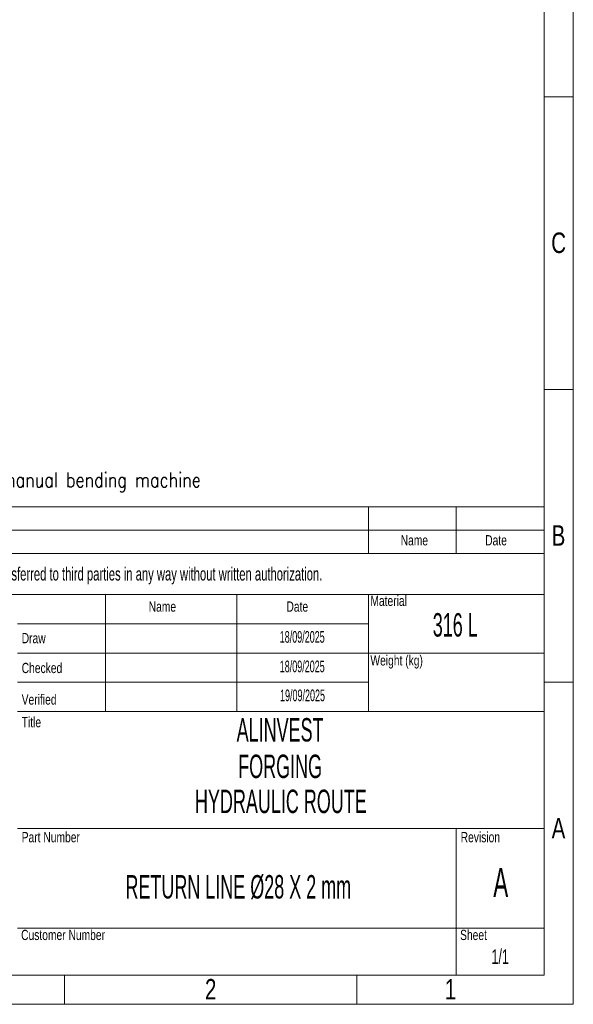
# Model space of a CAD drawing. Header units: millimetres. Extents: x 0 to 70526, y -39110 to 424.
# Tile 13 of 29: x 496 to 594, y 0 to 174. Entities that reach past the tile are written whole.
import ezdxf

# ---------------------------------------------------------------- set-up
doc = ezdxf.new("R2010")
doc.units = ezdxf.units.MM
doc.header["$LTSCALE"] = 0.25
doc.layers.add('SLD-0', color=179, linetype='Continuous')
doc.styles.add('AdskIsoMetric', font='romans.shx', dxfattribs={"width": 0.8, "height": 2.5})
doc.styles.add('SLDTEXTSTYLE1', font='TXT', dxfattribs={"width": 0.574367})
doc.styles.add('SLDTEXTSTYLE2', font='TXT', dxfattribs={"width": 0.638186})
doc.styles.add('SLDTEXTSTYLE3', font='TXT', dxfattribs={"width": 0.75})

# ---------------------------------------------------------------- blocks, each defined once
blk = doc.blocks.new('cajetin')
at = {"color": 7, "linetype": 'Continuous', "lineweight": 18}
for p, q in [((861, 615), (861, 0)), ((853.5, 607.5), (853.5, 7.5)), ((853.5, 232.5), (861, 232.5)), ((853.5, 157.5), (861, 157.5)), ((853.5, 82.5), (861, 82.5)), ((853.5, 7.5), (7.5, 7.5)), ((730.5, 7.5), (730.5, 0)), ((805.5, 7.5), (805.5, 0)), ((861, 0), (0, 0))]:
    blk.add_line(p, q, dxfattribs=at)
at = {"color": 7, "linetype": 'Continuous', "lineweight": 0, "char_height": 5.25, "attachment_point": 2, "style": 'SLDTEXTSTYLE3'}
for s, insert in [('C', (857.23, 197.74)), ('B', (857.19, 122.74)), ('A', (857.2, 47.74)), ('2', (768.01, 6.49)), ('1', (829.51, 6.49))]:
    blk.add_mtext(s, dxfattribs=dict(at, insert=insert))
blk = doc.blocks.new('A$C3e0d7fe2')
at = {"color": 7, "linetype": 'Continuous', "lineweight": 18}
for p, q in [((402.55, 87.96), (588.83, 87.96)), ((557.78, 87.96), (557.78, 79.68)), ((573.3, 87.96), (573.3, 79.68)), ((588.83, 87.96), (588.83, 5.17)), ((402.55, 83.82), (588.83, 83.82)), ((402.55, 79.68), (588.83, 79.68)), ((402.55, 72.44), (588.83, 72.44)), ((511.21, 72.44), (511.21, 51.74)), ((534.5, 72.44), (534.5, 51.74)), ((557.78, 72.44), (557.78, 67.26)), ((557.78, 67.26), (495.69, 67.26)), ((557.78, 67.26), (557.78, 62.09)), ((557.78, 62.09), (495.69, 62.09)), ((557.78, 62.09), (557.78, 56.92)), ((557.78, 62.09), (588.83, 62.09)), ((557.78, 56.92), (495.69, 56.92)), ((557.78, 56.92), (557.78, 51.74)), ((495.69, 51.74), (511.21, 51.74)), ((511.21, 51.74), (534.5, 51.74)), ((534.5, 51.74), (557.78, 51.74)), ((557.78, 51.74), (588.83, 51.74)), ((495.69, 31.05), (588.83, 31.05)), ((573.3, 31.05), (573.3, 5.17)), ((495.69, 13.45), (588.83, 13.45)), ((402.55, 5.17), (588.83, 5.17))]:
    blk.add_line(p, q, dxfattribs=at)
at = {"xscale": 0.689895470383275, "yscale": 0.689895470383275, "zscale": 0.689895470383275}
blk.add_blockref('cajetin', (0, 0), dxfattribs=at)
at = {"insert": (406.1, 93.99), "char_height": 2.5973, "attachment_point": 1, "style": 'AdskIsoMetric'}
blk.add_mtext_dynamic_manual_height_columns('**The elbows will be manufactured from bent pipes using a manual bending machine', width=4135.8911, gutter_width=12.99, heights=[0], dxfattribs=at)
at = {"color": 7, "linetype": 'Continuous', "lineweight": 0}
for s, insert, char_height, attachment_point, style in [('Name', (565.88, 82.93), 1.811, 2, 'SLDTEXTSTYLE3'), ('Date', (580.33, 82.93), 1.811, 2, 'SLDTEXTSTYLE3'), ('Material', (558.1, 72.23), 1.811, 1, 'SLDTEXTSTYLE3'), ('Name', (518.88, 71.21), 1.811, 1, 'SLDTEXTSTYLE3'), ('Date', (543.25, 71.21), 1.811, 1, 'SLDTEXTSTYLE3'), ('316 L', (573.11, 69.14), 4.139, 2, 'SLDTEXTSTYLE1'), ('Draw', (496.41, 65.63), 1.811, 1, 'SLDTEXTSTYLE3'), ('Weight (kg)', (558.1, 61.7), 1.811, 1, 'SLDTEXTSTYLE3'), ('Checked', (496.41, 60.36), 1.811, 1, 'SLDTEXTSTYLE3'), ('Verified', (496.41, 54.78), 1.811, 1, 'SLDTEXTSTYLE3'), ('Title', (496.41, 50.78), 1.811, 1, 'SLDTEXTSTYLE3'), ('ALINVEST', (542.13, 50.59), 4.139, 2, 'SLDTEXTSTYLE1'), ('FORGING ', (542.13, 44.13), 4.139, 2, 'SLDTEXTSTYLE1'), ('Part Number', (496.41, 30.45), 1.811, 1, 'SLDTEXTSTYLE3'), ('Revision', (574.07, 30.45), 1.811, 1, 'SLDTEXTSTYLE3'), ('Customer Number', (496.31, 13.17), 1.811, 1, 'SLDTEXTSTYLE3'), ('Sheet', (573.97, 13.17), 1.811, 1, 'SLDTEXTSTYLE3')]:
    blk.add_mtext(s, dxfattribs=dict(at, insert=insert, char_height=char_height, attachment_point=attachment_point, style=style))
at = {"layer": 'SLD-0', "color": 7, "attachment_point": 2}
for s, insert, char_height, style in [('This drawing is property of INSERTEC. Must not be copier or transferred to third parties in any way without written authorization.', (493.27, 77.24), 2.3284, 'SLDTEXTSTYLE2'), ('18/09/2025', (546.04, 65.98), 2.07, 'SLDTEXTSTYLE1'), ('18/09/2025', (546.04, 60.76), 2.07, 'SLDTEXTSTYLE1'), ('19/09/2025', (546.09, 55.64), 2.07, 'SLDTEXTSTYLE1'), ('HYDRAULIC ROUTE', (542.26, 37.94), 4.1394, 'SLDTEXTSTYLE1'), ('A', (581.16, 24.12), 5.17, 'SLDTEXTSTYLE1'), ('1/1', (581.06, 9.73), 2.587, 'SLDTEXTSTYLE2')]:
    blk.add_mtext(s, dxfattribs=dict(at, insert=insert, char_height=char_height, style=style))
at = {"layer": 'SLD-0', "color": 7, "insert": (534.73, 22.84), "char_height": 4.1394, "width": 92.0131, "attachment_point": 2, "style": 'SLDTEXTSTYLE1'}
blk.add_mtext('RETURN LINE Ø28 X 2 mm', dxfattribs=at)

msp = doc.modelspace()

# ---------------------------------------------------------------- block references
msp.add_blockref('A$C3e0d7fe2', (0, 0))

doc.saveas('drawing.dxf')
